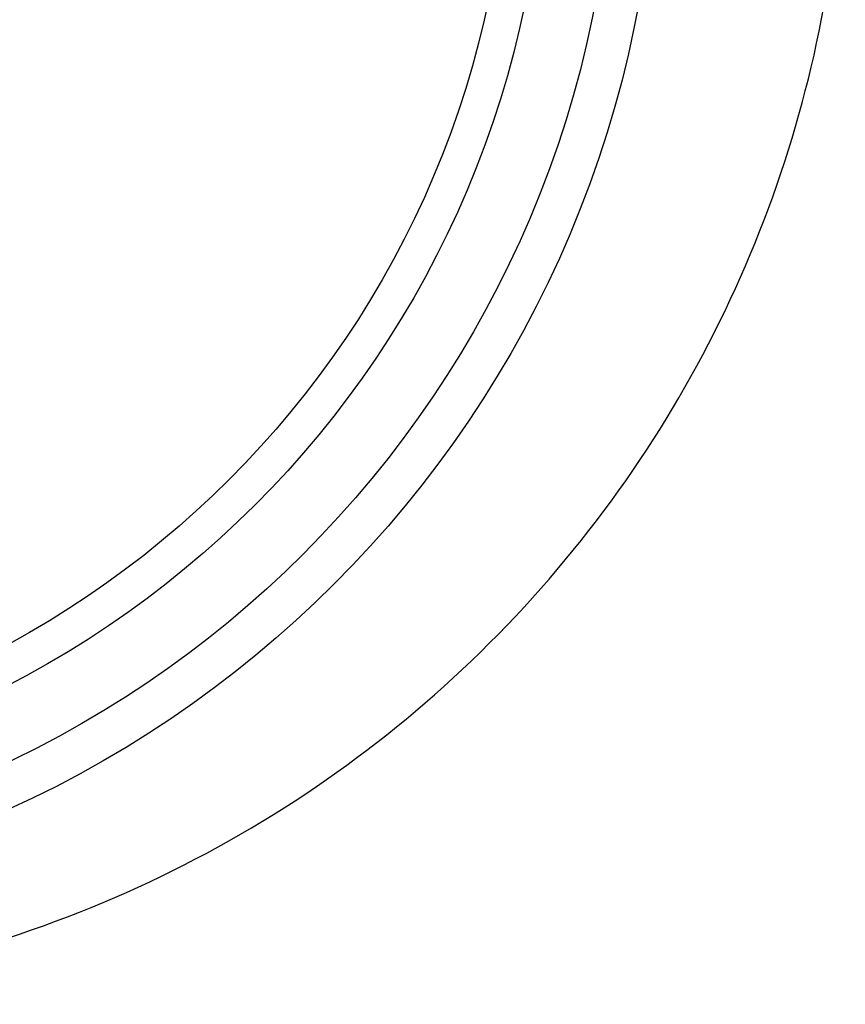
# Model space of a CAD drawing. Header units: millimetres. Extents: x -0.66 to 0.91, y -0.4 to 0.64.
# Tile 16 of 171: x -0.00914 to -0.0058, y -0.01176 to -0.00778. Entities that reach past the tile are written whole.
import ezdxf

# ---------------------------------------------------------------- set-up
doc = ezdxf.new("R2010")
doc.units = ezdxf.units.MM
doc.layers.add('FORMAT', color=7, linetype='Continuous')

msp = doc.modelspace()

# ---------------------------------------------------------------- linework, layer by layer
at = {"layer": 'FORMAT', "color": 7, "linetype": 'Continuous', "lineweight": 25}
for radius in [0.0044516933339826, 0.0042778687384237, 0.004, 0.0038534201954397]:
    msp.add_circle((-0.011016, -0.006914), radius, dxfattribs=at)
msp.add_open_spline([(-0.0153623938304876, -0.0082498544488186), (-0.0154734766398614, -0.0076377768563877), (-0.0156799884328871, -0.0064998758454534), (-0.0152198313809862, -0.0048465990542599), (-0.014340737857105, -0.0034931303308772), (-0.0130385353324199, -0.0024791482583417), (-0.0114434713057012, -0.0019398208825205), (-0.0097297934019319, -0.001970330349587), (-0.0081214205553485, -0.0025878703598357), (-0.0068319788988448, -0.0037074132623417), (-0.0060098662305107, -0.0051676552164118), (-0.0057200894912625, -0.0067848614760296), (-0.0059660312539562, -0.0083896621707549), (-0.0067147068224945, -0.0098307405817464), (-0.0079022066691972, -0.0109654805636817), (-0.0094230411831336, -0.0116602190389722), (-0.0111174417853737, -0.0118093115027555), (-0.0127809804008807, -0.0113698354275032), (-0.0141844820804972, -0.0103896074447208), (-0.0150121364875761, -0.0092502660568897), (-0.0152792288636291, -0.0084873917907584), (-0.0153623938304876, -0.0082498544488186)], degree=3, knots=[0, 0, 0, 0, 0.0594337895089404, 0.1104921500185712, 0.1624443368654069, 0.2160662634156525, 0.2714243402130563, 0.3277803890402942, 0.3838914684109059, 0.4386537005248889, 0.491676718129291, 0.5433780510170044, 0.5946552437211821, 0.6464733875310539, 0.6995576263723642, 0.7541858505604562, 0.8100589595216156, 0.8663142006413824, 0.9218053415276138, 0.9756524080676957, 0.9999999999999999, 0.9999999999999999, 0.9999999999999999, 0.9999999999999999], dxfattribs=at)

doc.saveas('drawing.dxf')
